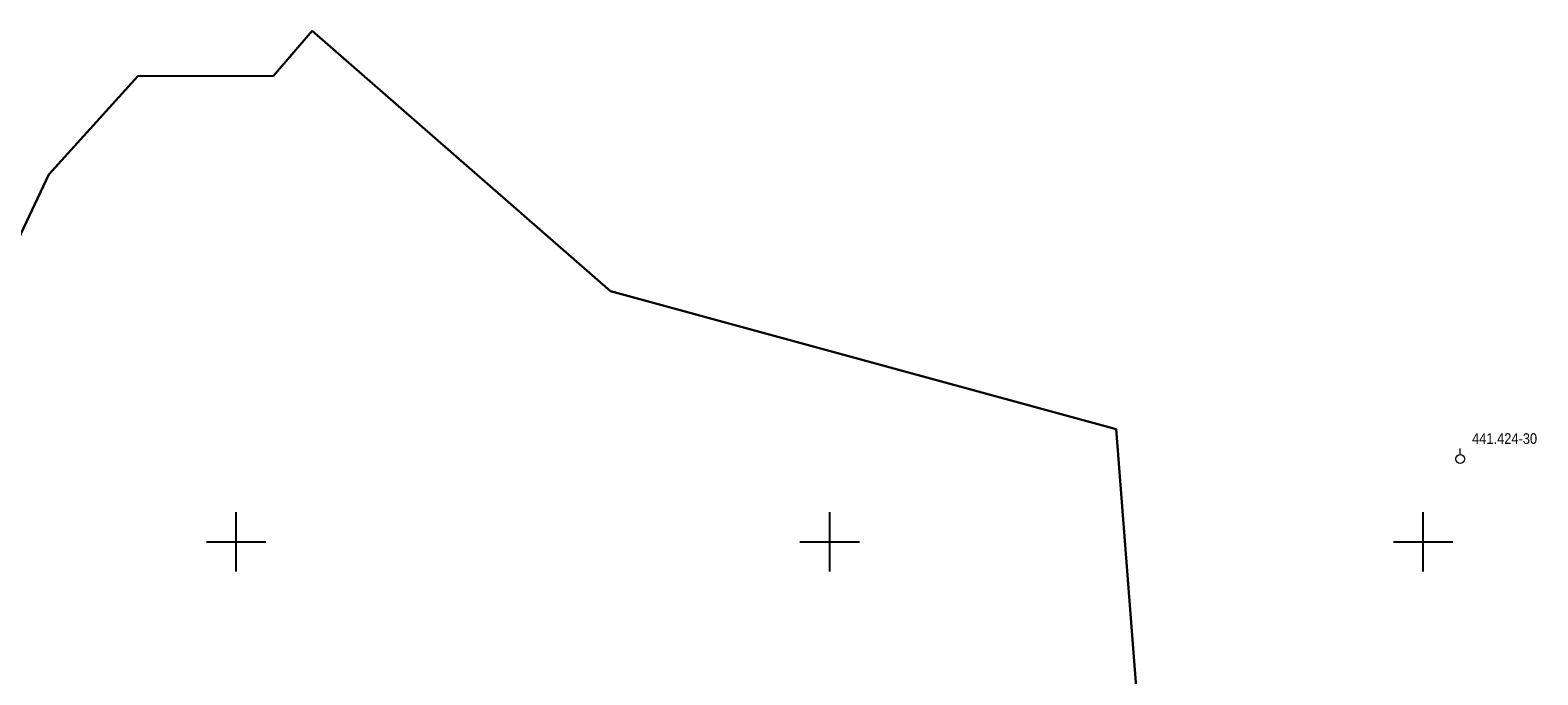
# Model space of a CAD drawing. Header units: metres. Extents: x 5552311 to 5555313, y 5709371 to 5712599.
# Tile 65 of 71: x 5554483 to 5554610, y 5710839 to 5710893. Entities that reach past the tile are written whole.
import ezdxf
from ezdxf.enums import TextEntityAlignment as Align

# ---------------------------------------------------------------- set-up
doc = ezdxf.new("R2010")
doc.units = ezdxf.units.M
doc.header["$MEASUREMENT"] = 0
doc.layers.get('0').update_dxf_attribs({"color": 2, "linetype": 'CONTINUOUS', "lineweight": 5})
for name, color, linetype in [('131-Punkt osnowy pomiarowej', 7, 'CONTINUOUS'), ('131-Punkt osnowy pomiarowej-Atr103', 7, 'CONTINUOUS'), ('203-punkt graniczny', 7, 'CONTINUOUS'), ('219-działka ewidencyjna', 7, 'CONTINUOUS'), ('Wstawianie ramki sekcyjnej z opisem', 7, 'CONTINUOUS')]:
    doc.layers.add(name, color=color, linetype=linetype)
doc.styles.get("Standard").update_dxf_attribs({"font": 'Working1250', "width": 0.75})

# ---------------------------------------------------------------- blocks, each defined once
blk = doc.blocks.new('203')
at = {"linetype": 'Continuous', "lineweight": 0}
h = blk.add_hatch(color=94, dxfattribs=at)
edge = h.paths.add_edge_path()
edge.add_arc((0, 0), 0.045, 0, 360)
blk = doc.blocks.new('131')
at = {"color": 0, "linetype": 'Continuous', "lineweight": 13}
blk.add_line((0, 0.375), (0, 0.875), dxfattribs=at)
blk.add_circle((0, 0), 0.375, dxfattribs=at)
blk = doc.blocks.new('RAMKA500K')
at = {"color": 0}
for p, q in [((100, 97.5), (100, 102.5)), ((150, 97.5), (150, 102.5)), ((200, 97.5), (200, 102.5)), ((97.5, 100), (102.5, 100)), ((147.5, 100), (152.5, 100)), ((197.5, 100), (202.5, 100))]:
    blk.add_line(p, q, dxfattribs=at)

msp = doc.modelspace()

# ---------------------------------------------------------------- linework, layer by layer
at = {"layer": '219-działka ewidencyjna', "color": 94, "linetype": 'Continuous', "lineweight": 30, "flags": 128}
for points in [[(5554506.41, 5710893.04), (5554503.15, 5710889.24)], [(5554506.41, 5710893.04), (5554531.54, 5710871.09)], [(5554491.71, 5710889.22), (5554484.22, 5710880.93)], [(5554491.71, 5710889.22), (5554503.15, 5710889.24)], [(5554484.22, 5710880.93), (5554481.38, 5710874.93)], [(5554531.54, 5710871.09), (5554574.12, 5710859.47)], [(5554574.12, 5710859.47), (5554576.81, 5710825.11)]]:
    msp.add_lwpolyline(points, dxfattribs=at)

# ---------------------------------------------------------------- block references
at = {"layer": '131-Punkt osnowy pomiarowej', "color": 8, "linetype": 'Continuous', "lineweight": 18}
msp.add_blockref('131', (5554603.11, 5710856.97), dxfattribs=at)
at = {"layer": '203-punkt graniczny', "color": 8, "linetype": 'Continuous', "lineweight": 18}
for p in [(5554506.41, 5710893.04), (5554491.71, 5710889.22), (5554503.15, 5710889.24), (5554484.22, 5710880.93)]:
    msp.add_blockref('203', p, dxfattribs=at)
at = {"layer": 'Wstawianie ramki sekcyjnej z opisem', "color": 8, "linetype": 'Continuous', "lineweight": 13}
msp.add_blockref('RAMKA500K', (5554400, 5710750), dxfattribs=at)
msp.add_blockref('RAMKA500K', (5554400, 5710750), dxfattribs=at)
msp.add_blockref('RAMKA500K', (5554400, 5710750), dxfattribs=at)
msp.add_blockref('RAMKA500K', (5554400, 5710750), dxfattribs=at)

# ---------------------------------------------------------------- texts
at = {"layer": '131-Punkt osnowy pomiarowej-Atr103', "color": 8, "width": 0.9}
msp.add_text('441.424-30', height=0.9, dxfattribs=at).set_placement((5554604.11, 5710857.97), align=Align.BOTTOM_LEFT)

doc.saveas('drawing.dxf')
